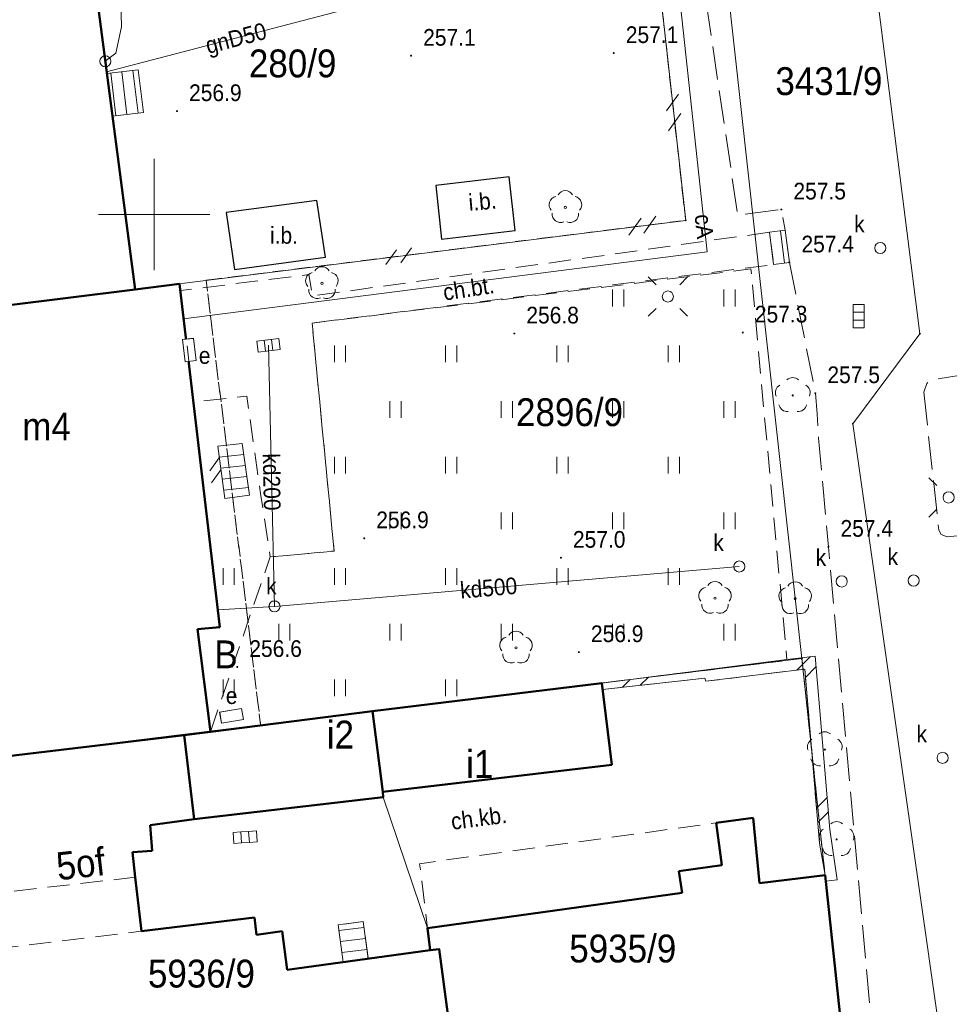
# Model space of a CAD drawing. Header units: metres. Extents: x 6555689 to 6555902, y 5574084 to 5574207.
# Tile 4 of 6: x 6555794 to 6555836, y 5574115 to 5574159. Entities that reach past the tile are written whole.
import ezdxf
from ezdxf.enums import TextEntityAlignment as Align

# ---------------------------------------------------------------- set-up
doc = ezdxf.new("R2010")
doc.units = ezdxf.units.M
for name, pattern in [('1.0_0.5', [1.5, 1, -0.5]), ('219-500', [0]), ('EGBU01', [1, 0.5, -0.5]), ('KTCR', [1.5, 1, -0.5]), ('KTJZ01', [2, 1.5, -0.5]), ('KTPL01', [2, 1.5, -0.5])]:
    doc.linetypes.add(name, pattern=pattern)
doc.layers.get('0').update_dxf_attribs({"color": 2, "linetype": 'CONTINUOUS', "lineweight": 5})
for name, color, linetype in [('203-punkt graniczny', 7, 'CONTINUOUS'), ('210-oznaczenie konturu użytku gruntowego', 7, 'CONTINUOUS'), ('211-numer działki ewidencyjnej', 7, 'CONTINUOUS'), ('218-kontur użytku gruntowego', 7, 'CONTINUOUS'), ('219-działka ewidencyjna', 7, 'CONTINUOUS'), ('312-budynek ewidencyjny', 7, 'CONTINUOUS'), ('312-oznaczenie budynku ewidencyjnego-Atr117', 7, 'CONTINUOUS'), ('348-blok - przejazd przez budynek', 7, 'CONTINUOUS'), ('352-schody', 7, 'CONTINUOUS'), ('Adres nieruchomości (na budynku)', 7, 'CONTINUOUS'), ('chodnik', 7, 'CONTINUOUS'), ('chodnik-Atr17', 7, 'CONTINUOUS'), ('drzewo liściaste', 7, 'CONTINUOUS'), ('komora podziemna', 7, 'CONTINUOUS'), ('kratka ściekowa', 7, 'CONTINUOUS'), ('przewód ciepłowniczy', 7, 'CONTINUOUS'), ('przewód ciepłowniczy-Atr1', 7, 'CONTINUOUS'), ('przewód gazowy', 7, 'CONTINUOUS'), ('przewód gazowy-Atr1', 7, 'CONTINUOUS'), ('przewód telekomunikacyjny podziemny', 7, 'CONTINUOUS'), ('RTPW01_O', 7, 'CONTINUOUS'), ('studnia kanalizacyjna', 7, 'CONTINUOUS'), ('studnia kanalizacyjna-Atr17', 7, 'CONTINUOUS'), ('trawnik', 7, 'CONTINUOUS'), ('ściana oporowa (poligon)', 7, 'CONTINUOUS')]:
    doc.layers.add(name, color=color, linetype=linetype)
for name, color, linetype, lineweight in [('BUIB', 7, 'CONTINUOUS', 20), ('BUIB_O', 7, 'CONTINUOUS', 20), ('KTCR', 7, 'KTCR', 20), ('KTJZ', 7, 'KTJZ01', 20), ('KTOK', 7, 'CONTINUOUS', 20), ('KTPL', 7, 'KTPL01', 20), ('OBOP', 7, 'CONTINUOUS', 13), ('PARSI', 7, 'CONTINUOUS', 20), ('RTPW01', 7, 'CONTINUOUS', 20), ('SUPK', 36, 'CONTINUOUS', 20), ('SUPK_O', 36, 'CONTINUOUS', 20), ('SUSM_E', 7, 'CONTINUOUS', 13), ('SUUS15_K', 36, 'CONTINUOUS', 20), ('SUUS_E', 1, 'CONTINUOUS', 20), ('SUUS_K', 36, 'CONTINUOUS', 20)]:
    doc.layers.add(name, color=color, linetype=linetype, lineweight=lineweight)
doc.styles.add('BUIB', font='Arial.ttf', dxfattribs={"width": 0.9, "height": 0.75})
doc.styles.add('EGBB01', font='Arial.ttf', dxfattribs={"width": 0.9, "height": 1.25})
doc.styles.add('EGBD03', font='Arial.ttf', dxfattribs={"width": 0.9, "height": 1.25})
doc.styles.add('EGBU01', font='Arial.ttf', dxfattribs={"width": 0.9, "height": 1.25})
doc.styles.add('KOMUNIKACJA', font='Arial.ttf', dxfattribs={"width": 0.9, "height": 0.75})
doc.styles.add('NR_ADRESOWY', font='Arial.ttf', dxfattribs={"width": 0.9, "height": 1.25})
doc.styles.add('RTPW', font='Arial.ttf', dxfattribs={"width": 0.9, "height": 0.75})
doc.styles.add('SUBP', font='Arial.ttf', dxfattribs={"width": 0.9, "height": 0.75})
doc.styles.add('SUPX', font='Arial.ttf', dxfattribs={"width": 0.9, "height": 0.75})

# ---------------------------------------------------------------- blocks, each defined once
blk = doc.blocks.new('203')
at = {"linetype": 'Continuous', "lineweight": 0}
h = blk.add_hatch(color=0, dxfattribs=at)
edge = h.paths.add_edge_path()
edge.add_arc((0, 0), 0.045, 0, 360)
blk = doc.blocks.new('US15')
at = {"color": 0, "linetype": 'Continuous', "lineweight": 13}
blk.add_circle((0, 0), 0.25, dxfattribs=at)
blk = doc.blocks.new('US05')
at = {"color": 0, "linetype": 'Continuous', "lineweight": 13}
for p, q in [((-0.525, -0.25), (-0.525, 0.25)), ((-0.525, 0.25), (-0.175, 0.25)), ((-0.175, -0.25), (-0.175, 0.25)), ((-0.175, 0.25), (0.175, 0.25)), ((0.175, -0.25), (0.175, 0.25)), ((0.175, 0.25), (0.525, 0.25)), ((0.525, -0.25), (0.525, 0.25)), ((-0.525, -0.25), (-0.175, -0.25)), ((-0.175, -0.25), (0.175, -0.25)), ((0.175, -0.25), (0.525, -0.25))]:
    blk.add_line(p, q, dxfattribs=at)
blk = doc.blocks.new('TU04')
at = {"color": 0, "linetype": 'Continuous', "lineweight": 13}
for p, q in [((0, 0), (0, 0.75)), ((0.5, 0), (0.5, 0.75))]:
    blk.add_line(p, q, dxfattribs=at)
blk = doc.blocks.new('OP021')
at = {"linetype": 'Continuous', "lineweight": 13}
h = blk.add_hatch(color=0, dxfattribs=at)
edge = h.paths.add_edge_path()
edge.add_arc((0, 0), 0.05, 0, 360)
at = {"color": 0, "linetype": 'Continuous', "lineweight": 13}
for centre, start, end in [((-0.38, 0.124), 121.308, 202.548), ((0, 0.4), 49.272, 130.728), ((0.38, 0.124), 337.452, 58.692), ((-0.235, -0.324), 193.221, 274.871), ((0.235, -0.324), 265.129, 346.779)]:
    blk.add_arc(centre, 0.4, start, end, dxfattribs=at)
blk = doc.blocks.new('OBOP02_01')
at = {"layer": 'OBOP', "color": 0, "lineweight": 18}
blk.add_circle((0, 0), 0.1, dxfattribs=at)
for centre, start, end in [((-0.713, 0.232), 102.14713, 221.85287), ((0, 0.75), 30.14713, 149.85287), ((0.713, 0.232), 318.14713, 77.85287), ((-0.441, -0.607), 174.14713, 293.85287), ((0.441, -0.607), 246.14713, 5.85287)]:
    blk.add_arc(centre, 0.75, start, end, dxfattribs=at)
blk = doc.blocks.new('SUUS18_01')
at = {"color": 0}
blk.add_wipeout([(0.48, -0.98), (0.48, 0.98), (-0.48, 0.98), (-0.48, -0.98)], dxfattribs=at).dxf.layer = 'SUUS_E'
at = {"layer": 'SUUS_E', "color": 0}
blk.add_lwpolyline([(0.5, -1), (0.5, 1), (-0.5, 1), (-0.5, -1)], close=True, dxfattribs=at)
blk = doc.blocks.new('SUSM01')
at = {"layer": 'SUSM_E', "color": 0, "lineweight": 18}
for p, q in [((-1.768, 1.768), (-1.061, 1.061)), ((1.061, 1.061), (1.768, 1.768)), ((-1.768, -1.768), (-1.061, -1.061)), ((1.061, -1.061), (1.768, -1.768))]:
    blk.add_line(p, q, dxfattribs=at)
blk.add_circle((0, 0), 0.5, dxfattribs=at)
blk = doc.blocks.new('SUUS15_05')
at = {"color": 0}
blk.add_wipeout([(0.48, 0), (0.457, 0.148), (0.388, 0.282), (0.282, 0.388), (0.148, 0.457), (0, 0.48), (-0.148, 0.457), (-0.282, 0.388), (-0.388, 0.282), (-0.457, 0.148), (-0.48, 0), (-0.457, -0.148), (-0.388, -0.282), (-0.282, -0.388), (-0.148, -0.457), (0, -0.48), (0.148, -0.457), (0.282, -0.388), (0.388, -0.282), (0.457, -0.148)], dxfattribs=at).dxf.layer = 'SUUS15_K'
at = {"layer": 'SUUS15_K', "color": 0, "lineweight": 18}
blk.add_circle((0, 0), 0.5, dxfattribs=at)
blk = doc.blocks.new('RTPW01')
at = {"layer": 'RTPW01', "color": 0, "const_width": 0.09}
blk.add_lwpolyline([(-0.045, 0, 1), (0.045, 0, 1)], format="xyb", close=True, dxfattribs=at)
at = {"layer": 'RTPW01_O', "color": 0, "style": 'RTPW', "width": 0.9}
for tag, p in [('RZG', (1.082, 0.901)), ('RZD', (1.076, -1.2))]:
    blk.add_attdef(tag, p, '', height=1.5, dxfattribs=at)
blk = doc.blocks.new('mzsk01')
at = {"layer": 'PARSI', "color": 0}
for p, q in [((0, -5), (0, 5)), ((5, 0), (-5, 0))]:
    blk.add_line(p, q, dxfattribs=at)
blk = doc.blocks.new('SUUS05')
at = {"color": 0}
blk.add_wipeout([(0.49, -0.99), (-0.49, -0.99), (-0.49, 0.99), (0.49, 0.99)], dxfattribs=at).translate(0, 0, 0.5).dxf.layer = 'SUUS_K'
at = {"layer": 'SUUS_K', "color": 0}
blk.add_lwpolyline([(0.5, -1), (-0.5, -1), (-0.5, 1), (0.5, 1)], close=True, dxfattribs=at)
for points in [[(-0.5, 0.33), (0.5, 0.33)], [(-0.5, -0.33), (0.5, -0.33)]]:
    blk.add_lwpolyline(points, dxfattribs=at)

msp = doc.modelspace()

# ---------------------------------------------------------------- linework, layer by layer
at = {"color": 7, "linetype": 'Continuous', "lineweight": 18, "flags": 128}
for points in [[(6555823.017, 5574154.65), (6555823.558, 5574155.405)], [(6555823.017, 5574154.65), (6555823.558, 5574155.405)], [(6555823.109, 5574153.764), (6555823.661, 5574154.535)], [(6555823.109, 5574153.764), (6555823.661, 5574154.535)], [(6555821.331, 5574149.078), (6555821.874, 5574149.836)], [(6555821.331, 5574149.078), (6555821.874, 5574149.836)], [(6555821.997, 5574149.159), (6555822.544, 5574149.923)], [(6555821.997, 5574149.159), (6555822.544, 5574149.923)], [(6555810.416, 5574147.754), (6555810.888, 5574148.413)], [(6555810.416, 5574147.754), (6555810.888, 5574148.413)], [(6555811.082, 5574147.835), (6555811.558, 5574148.5)], [(6555811.082, 5574147.835), (6555811.558, 5574148.5)], [(6555802.506, 5574138.492), (6555802.928, 5574139.081)], [(6555802.583, 5574137.953), (6555803.004, 5574138.542)]]:
    msp.add_lwpolyline(points, dxfattribs=at)
at = {"layer": '218-kontur użytku gruntowego', "color": 96, "linetype": 'EGBU01', "lineweight": 18, "flags": 128}
for points in [[(6555823.88, 5574149.74), (6555822.42, 5574162.86)], [(6555822.42, 5574162.86), (6555823.88, 5574149.74)], [(6555802.34, 5574147.05), (6555823.88, 5574149.74)], [(6555823.88, 5574149.74), (6555802.34, 5574147.05)], [(6555804.79, 5574127.09), (6555802.34, 5574147.05)], [(6555802.34, 5574147.05), (6555804.79, 5574127.09)], [(6555829.1, 5574130.07), (6555809.82, 5574127.71)], [(6555809.82, 5574127.71), (6555829.1, 5574130.07)], [(6555831.46, 5574107.99), (6555829.1, 5574130.07)], [(6555829.1, 5574130.07), (6555831.46, 5574107.99)], [(6555809.82, 5574127.71), (6555804.79, 5574127.09)], [(6555804.79, 5574127.09), (6555809.82, 5574127.71)]]:
    msp.add_lwpolyline(points, dxfattribs=at)
at = {"layer": '219-działka ewidencyjna', "color": 7, "linetype": '219-500', "lineweight": 18, "flags": 128}
for points in [[(6555829.1, 5574130.07), (6555825.46, 5574162.99)], [(6555834.4, 5574144.65), (6555832.04, 5574163.27)], [(6555823.88, 5574149.74), (6555822.42, 5574162.86)], [(6555823.88, 5574149.74), (6555787.34, 5574145.17)], [(6555834.4, 5574144.65), (6555831.39, 5574140.61)], [(6555831.39, 5574140.61), (6555835.94, 5574108.73)], [(6555829.1, 5574130.07), (6555809.82, 5574127.71)], [(6555829.1, 5574130.07), (6555831.46, 5574107.99)], [(6555789.92, 5574125.27), (6555809.82, 5574127.71)], [(6555809.82, 5574127.71), (6555810.29, 5574123.84)], [(6555812.28, 5574117.96), (6555810.29, 5574123.84)], [(6555812.41, 5574116.97), (6555812.28, 5574117.96)], [(6555812.81, 5574117.02), (6555812.41, 5574116.97)], [(6555814.33, 5574105.54), (6555812.81, 5574117.02)]]:
    msp.add_lwpolyline(points, dxfattribs=at)
at = {"layer": '312-budynek ewidencyjny', "color": 7, "linetype": 'Continuous', "lineweight": 50, "flags": 128}
for points in [[(6555796.92, 5574163.71), (6555799.15, 5574146.64)], [(6555799.15, 5574146.64), (6555787.34, 5574145.17)], [(6555787.34, 5574145.17), (6555799.15, 5574146.64)], [(6555799.15, 5574146.64), (6555801.14, 5574146.89)], [(6555801.14, 5574146.89), (6555802.95, 5574131.48)], [(6555802.95, 5574131.48), (6555801.95, 5574131.39)], [(6555801.95, 5574131.39), (6555802.53, 5574126.78)], [(6555809.82, 5574127.71), (6555820.11, 5574128.97)], [(6555820.11, 5574128.97), (6555820.56, 5574125.3)], [(6555802.53, 5574126.78), (6555809.82, 5574127.71)], [(6555809.82, 5574127.71), (6555810.28, 5574124.09)], [(6555810.28, 5574124.09), (6555809.82, 5574127.71)], [(6555801.36, 5574126.63), (6555802.53, 5574126.78)], [(6555802.53, 5574126.78), (6555801.36, 5574126.63)], [(6555801.36, 5574126.63), (6555789.92, 5574125.27)], [(6555789.92, 5574125.27), (6555801.36, 5574126.63)], [(6555801.8, 5574122.86), (6555801.36, 5574126.63)], [(6555801.36, 5574126.63), (6555801.8, 5574122.86)], [(6555820.56, 5574125.3), (6555810.28, 5574124.09)], [(6555810.28, 5574124.09), (6555810.29, 5574123.84)], [(6555810.29, 5574123.84), (6555801.8, 5574122.86)], [(6555801.8, 5574122.86), (6555799.82, 5574122.59)], [(6555825.25, 5574122.69), (6555826.91, 5574122.92)], [(6555826.91, 5574122.92), (6555827.2, 5574119.99)], [(6555799.82, 5574122.59), (6555799.91, 5574121.44)], [(6555825.51, 5574120.79), (6555825.25, 5574122.69)], [(6555799.91, 5574121.44), (6555799.03, 5574121.37)], [(6555799.03, 5574121.37), (6555799.16, 5574120.25)], [(6555823.58, 5574120.52), (6555825.51, 5574120.79)], [(6555823.72, 5574119.55), (6555823.58, 5574120.52)], [(6555799.16, 5574120.25), (6555799.44, 5574117.83)], [(6555827.2, 5574119.99), (6555830.14, 5574120.35)], [(6555830.14, 5574120.35), (6555831.46, 5574107.99)], [(6555812.28, 5574117.96), (6555823.72, 5574119.55)], [(6555799.44, 5574117.83), (6555804.51, 5574118.44)], [(6555804.51, 5574118.44), (6555804.6, 5574117.67)], [(6555812.41, 5574116.97), (6555812.28, 5574117.96)], [(6555804.6, 5574117.67), (6555805.75, 5574117.83)], [(6555805.75, 5574117.83), (6555805.98, 5574116.09)], [(6555805.98, 5574116.09), (6555812.41, 5574116.97)], [(6555812.81, 5574117.02), (6555812.41, 5574116.97)], [(6555812.41, 5574116.97), (6555812.81, 5574117.02)], [(6555814.33, 5574105.54), (6555812.81, 5574117.02)], [(6555812.81, 5574117.02), (6555814.33, 5574105.54)]]:
    msp.add_lwpolyline(points, dxfattribs=at)
at = {"layer": '348-blok - przejazd przez budynek', "color": 7, "linetype": '1.0_0.5', "lineweight": 18, "flags": 128}
msp.add_lwpolyline([(6555790.74, 5574119.29), (6555799.16, 5574120.25), (6555799.44, 5574117.83), (6555791.08, 5574116.82)], close=True, dxfattribs=at)
at = {"layer": '352-schody', "color": 7, "linetype": 'Continuous', "lineweight": 18, "flags": 128}
for points in [[(6555797.88, 5574156.33), (6555799.29, 5574156.5), (6555799.53, 5574154.58), (6555798.13, 5574154.41)], [(6555797.88, 5574156.33), (6555799.29, 5574156.5), (6555799.53, 5574154.58), (6555798.13, 5574154.41)], [(6555808.5, 5574116.44), (6555808.27, 5574118.11), (6555809.39, 5574118.26), (6555809.62, 5574116.59)], [(6555808.5, 5574116.44), (6555808.27, 5574118.11), (6555809.39, 5574118.26), (6555809.62, 5574116.59)]]:
    msp.add_lwpolyline(points, close=True, dxfattribs=at)
for points in [[(6555798.056, 5574156.351), (6555798.289, 5574154.429)], [(6555798.552, 5574156.411), (6555798.785, 5574154.49)], [(6555799.049, 5574156.471), (6555799.282, 5574154.55)], [(6555808.305, 5574117.859), (6555809.426, 5574117.998)], [(6555808.373, 5574117.364), (6555809.494, 5574117.502)], [(6555808.441, 5574116.868), (6555809.563, 5574117.007)]]:
    msp.add_lwpolyline(points, dxfattribs=at)
at = {"layer": 'BUIB', "lineweight": 25, "flags": 128}
for points in [[(6555812.659, 5574151.31), (6555812.908, 5574148.9), (6555816.216, 5574149.286), (6555815.945, 5574151.696)], [(6555807.308, 5574150.637), (6555803.236, 5574150.092), (6555803.608, 5574147.535), (6555807.702, 5574148.08)]]:
    msp.add_lwpolyline(points, close=True, dxfattribs=at)
at = {"layer": 'chodnik', "color": 7, "linetype": '1.0_0.5', "lineweight": 18, "flags": 128}
msp.add_lwpolyline([(6555805.98, 5574116.09), (6555808.5, 5574116.44), (6555808.27, 5574118.11), (6555809.39, 5574118.26), (6555809.62, 5574116.59), (6555812.41, 5574116.97), (6555812.28, 5574117.96), (6555811.93, 5574120.86), (6555825.25, 5574122.69), (6555826.91, 5574122.92), (6555827.2, 5574119.99), (6555830.14, 5574120.35), (6555829.89, 5574121.78), (6555829.23, 5574129.59), (6555824.79, 5574129.05), (6555824.74, 5574129.19), (6555820.15, 5574128.68), (6555820.56, 5574125.3), (6555810.28, 5574124.09), (6555810.29, 5574123.84), (6555801.8, 5574122.86), (6555799.82, 5574122.59), (6555799.91, 5574121.44), (6555799.03, 5574121.37), (6555799.16, 5574120.25), (6555799.44, 5574117.83), (6555804.51, 5574118.44), (6555804.6, 5574117.67), (6555805.75, 5574117.83)], close=True, dxfattribs=at)
at = {"layer": 'KTOK'}
for p, q in [((6555828.141, 5574149.269), (6555828.322, 5574147.821)), ((6555804.033, 5574139.226), (6555802.932, 5574139.108)), ((6555804.103, 5574138.73), (6555802.999, 5574138.612)), ((6555804.173, 5574138.235), (6555803.065, 5574138.116)), ((6555804.243, 5574137.74), (6555803.132, 5574137.62))]:
    msp.add_line(p, q, dxfattribs=at)
at = {"layer": 'KTOK', "lineweight": 18, "flags": 128}
for points in [[(6555828.354, 5574149.297), (6555827.643, 5574149.204), (6555827.829, 5574147.757), (6555828.54, 5574147.85)], [(6555802.865, 5574139.603), (6555803.181, 5574137.253), (6555804.29, 5574137.41), (6555803.963, 5574139.721)]]:
    msp.add_lwpolyline(points, close=True, dxfattribs=at)
at = {"layer": 'KTPL', "lineweight": 18, "flags": 128}
for points in [[(6555836.14, 5574109.04), (6555836.14, 5574109.04), (6555836.265, 5574109.936), (6555857.592, 5574111.975), (6555856.103, 5574129.092), (6555855.469, 5574129.104), (6555855.246, 5574129.223), (6555855.123, 5574129.495), (6555854.857, 5574131.358), (6555854.932, 5574131.615), (6555855.196, 5574131.811), (6555855.724, 5574131.815), (6555855.176, 5574139.626), (6555855.361, 5574140.003), (6555855.595, 5574140.01), (6555860.34, 5574140.637), (6555859.28, 5574150.4), (6555851.43, 5574149.35), (6555851.66, 5574147.66), (6555848.77, 5574147.25), (6555845.28, 5574146.82), (6555845.4, 5574145.81), (6555842.83, 5574145.51), (6555842.52, 5574148.07), (6555841.68, 5574147.97), (6555839.47, 5574163.01), (6555839.14, 5574163.288), (6555824.547, 5574161.261), (6555826.218, 5574149.97), (6555828.179, 5574150.227), (6555828.354, 5574149.297), (6555828.54, 5574147.85), (6555829.706, 5574141.982), (6555829.783, 5574141.047), (6555829.844, 5574139.962), (6555830.294, 5574135.086), (6555830.294, 5574135.086), (6555832.69, 5574108.57)], [(6555834.577, 5574142.032), (6555835.249, 5574135.83), (6555835.353, 5574135.635), (6555835.628, 5574135.53), (6555844.818, 5574136.404), (6555845.096, 5574136.576), (6555845.249, 5574136.864), (6555845.106, 5574137.79), (6555845.003, 5574138.198), (6555844.722, 5574138.476), (6555839.124, 5574142.867), (6555838.823, 5574143.034), (6555838.396, 5574143.125), (6555834.985, 5574142.594), (6555834.706, 5574142.422)]]:
    msp.add_lwpolyline(points, close=True, dxfattribs=at)
at = {"layer": 'przewód ciepłowniczy', "color": 212, "linetype": 'Continuous', "lineweight": 18, "flags": 128}
msp.add_lwpolyline([(6555801.33, 5574145.32), (6555824.84, 5574148.32), (6555822.04, 5574174.19)], dxfattribs=at)
at = {"layer": 'przewód gazowy', "color": 52, "linetype": 'Continuous', "lineweight": 18, "flags": 128}
msp.add_lwpolyline([(6555797.87, 5574156.41), (6555809.46, 5574159.43)], dxfattribs=at)
at = {"layer": 'przewód telekomunikacyjny podziemny', "color": 30, "linetype": 'Continuous', "lineweight": 18, "flags": 128}
msp.add_lwpolyline([(6555797.81, 5574156.88), (6555798.28, 5574157.24), (6555798.54, 5574158.42), (6555798.43, 5574162.47), (6555797.61, 5574164.46)], dxfattribs=at)
at = {"layer": 'trawnik', "color": 7, "linetype": '1.0_0.5', "lineweight": 18, "flags": 128}
msp.add_lwpolyline([(6555802.53, 5574126.78), (6555809.82, 5574127.71), (6555820.11, 5574128.97), (6555828.43, 5574130.02), (6555826.81, 5574147.56), (6555826.03, 5574147.46), (6555807.1, 5574145.13), (6555808.091, 5574134.893), (6555805.218, 5574134.631)], close=True, dxfattribs=at)
at = {"layer": 'ściana oporowa (poligon)', "color": 7, "linetype": 'Continuous', "lineweight": 18, "flags": 128}
msp.add_lwpolyline([(6555828.95, 5574130.09), (6555828.43, 5574130.02), (6555820.11, 5574128.97), (6555820.15, 5574128.68), (6555824.74, 5574129.19), (6555824.79, 5574129.05), (6555829.23, 5574129.59), (6555829.89, 5574121.78), (6555830.14, 5574120.35), (6555830.17, 5574120.07), (6555830.69, 5574120.13), (6555830.36, 5574122.4), (6555829.9, 5574127.72), (6555829.69, 5574130.18)], close=True, dxfattribs=at)
msp.add_lwpolyline([(6555828.95, 5574130.09), (6555828.43, 5574130.02), (6555820.11, 5574128.97), (6555820.15, 5574128.68), (6555824.74, 5574129.19), (6555824.79, 5574129.05), (6555829.23, 5574129.59), (6555829.89, 5574121.78), (6555830.14, 5574120.35), (6555830.17, 5574120.07), (6555830.69, 5574120.13), (6555830.36, 5574122.4), (6555829.9, 5574127.72), (6555829.69, 5574130.18)], close=True, dxfattribs=at)
for points in [[(6555828.88, 5574129.547), (6555829.488, 5574130.155)], [(6555829.261, 5574129.221), (6555829.732, 5574129.692)], [(6555821.041, 5574128.779), (6555821.394, 5574129.132)], [(6555821.836, 5574128.867), (6555822.203, 5574129.234)], [(6555829.757, 5574123.353), (6555830.236, 5574123.832)], [(6555829.812, 5574122.701), (6555830.292, 5574123.181)]]:
    msp.add_lwpolyline(points, dxfattribs=at)

# ---------------------------------------------------------------- block references
at = {"layer": '203-punkt graniczny', "color": 7, "linetype": 'Continuous', "lineweight": 18}
for p in [(6555823.88, 5574149.74), (6555834.4, 5574144.65), (6555831.39, 5574140.61), (6555829.1, 5574130.07), (6555809.82, 5574127.71), (6555810.29, 5574123.84), (6555812.28, 5574117.96), (6555812.41, 5574116.97), (6555812.81, 5574117.02)]:
    msp.add_blockref('203', p, dxfattribs=at)
at = {"layer": 'drzewo liściaste', "color": 94, "linetype": 'Continuous', "lineweight": 18}
for p in [(6555828.69, 5574141.88), (6555830.13, 5574125.98), (6555830.66, 5574121.95)]:
    msp.add_blockref('OP021', p, dxfattribs=at)
at = {"layer": 'komora podziemna', "color": 7, "linetype": 'Continuous', "lineweight": 18, "rotation": 279.6489999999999}
msp.add_blockref('US15', (6555797.81, 5574156.88), dxfattribs=at)
at = {"layer": 'kratka ściekowa', "color": 36, "linetype": 'Continuous', "lineweight": 18}
for p, rotation in [((6555831.65, 5574145.44), 270), ((6555804.09, 5574122.05), 3.999)]:
    msp.add_blockref('US05', p, dxfattribs=dict(at, rotation=rotation))
at = {"layer": 'OBOP', "color": 96, "lineweight": 18, "xscale": 0.5, "yscale": 0.5, "zscale": 0.5}
for p in [(6555818.479, 5574150.324, 257.441), (6555807.54, 5574146.91, 257.392), (6555825.2, 5574132.78, 257.046), (6555828.8, 5574132.76, 257.202), (6555816.26, 5574130.55, 256.98)]:
    msp.add_blockref('OBOP02_01', p, dxfattribs=at)
at = {"layer": 'PARSI', "xscale": 0.5, "yscale": 0.5, "zscale": 0.5, "rotation": 1.16962990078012e-09}
msp.add_blockref('mzsk01', (6555800, 5574150), dxfattribs=at)
msp.add_blockref('mzsk01', (6555800, 5574150), dxfattribs=at)
at = {"layer": 'RTPW01', "linetype": 'Continuous', "xscale": 0.5, "yscale": 0.5, "zscale": 0.5}
for p, values in [((6555811.548, 5574157.129, 257.084), {'RZG': '257.1'}), ((6555820.65, 5574157.249, 257.064), {'RZG': '257.1'}), ((6555801.033, 5574154.644, 256.892), {'RZG': '256.9'}), ((6555828.179, 5574150.227, 257.527), {'RZG': '257.5'}), ((6555828.54, 5574147.85, 257.411), {'RZG': '257.4'}), ((6555816.183, 5574144.661, 256.829), {'RZG': '256.8'}), ((6555826.447, 5574144.704, 257.282), {'RZG': '257.3'}), ((6555829.706, 5574141.982, 257.483), {'RZG': '257.5'}), ((6555809.441, 5574135.468, 256.876), {'RZG': '256.9'}), ((6555830.294, 5574135.086, 257.415), {'RZG': '257.4'}), ((6555818.275, 5574134.592, 256.992), {'RZG': '257.0'}), ((6555819.083, 5574130.356, 256.87), {'RZG': '256.9'}), ((6555803.74, 5574129.69, 256.637), {'RZG': '256.6'})]:
    msp.add_blockref('RTPW01', p, dxfattribs=at).add_auto_attribs(values)
at = {"layer": 'studnia kanalizacyjna', "color": 36, "linetype": 'Continuous', "lineweight": 18}
for p in [(6555832.62, 5574148.5), (6555826.29, 5574134.2), (6555830.89, 5574133.53), (6555834.12, 5574133.57), (6555835.42, 5574125.61)]:
    msp.add_blockref('US15', p, dxfattribs=at)
at = {"layer": 'trawnik', "color": 7, "linetype": 'Continuous', "lineweight": 18}
for p in [(6555820.599, 5574145.879), (6555825.599, 5574145.879), (6555808.099, 5574143.379), (6555813.099, 5574143.379), (6555818.099, 5574143.379), (6555823.099, 5574143.379), (6555810.599, 5574140.879), (6555815.599, 5574140.879), (6555820.599, 5574140.879), (6555825.599, 5574140.879), (6555808.099, 5574138.379), (6555813.099, 5574138.379), (6555818.099, 5574138.379), (6555823.099, 5574138.379), (6555810.599, 5574135.879), (6555815.599, 5574135.879), (6555820.599, 5574135.879), (6555825.599, 5574135.879), (6555803.099, 5574133.379), (6555808.099, 5574133.379), (6555813.099, 5574133.379), (6555818.099, 5574133.379), (6555823.099, 5574133.379), (6555805.599, 5574130.879), (6555810.599, 5574130.879), (6555815.599, 5574130.879), (6555820.599, 5574130.879), (6555825.599, 5574130.879), (6555803.099, 5574128.379), (6555808.099, 5574128.379), (6555813.099, 5574128.379)]:
    msp.add_blockref('TU04', p, dxfattribs=at)

# ---------------------------------------------------------------- texts
at = {"layer": '210-oznaczenie konturu użytku gruntowego', "color": 96, "linetype": 'Continuous', "lineweight": 18, "style": 'EGBU01', "width": 0.9}
msp.add_text('B', height=1.25, dxfattribs=at).set_placement((6555802.71, 5574129.63))
at = {"layer": '211-numer działki ewidencyjnej', "color": 7, "linetype": 'Continuous', "lineweight": 18, "style": 'EGBD03', "width": 0.9}
for s, p in [('280/9', (6555804.26, 5574157.41)), ('2896/9', (6555816.26, 5574141.753))]:
    msp.add_text(s, height=1.25, dxfattribs=at).set_placement(p, align=Align.TOP_LEFT)
for s, p in [('3431/9', (6555830.312, 5574155.364)), ('5935/9', (6555821.055, 5574116.426)), ('5936/9', (6555802.13, 5574115.3))]:
    msp.add_text(s, height=1.25, dxfattribs=at).set_placement(p, align=Align.CENTER)
at = {"layer": '312-oznaczenie budynku ewidencyjnego-Atr117', "color": 7, "style": 'EGBB01', "width": 0.9}
for s, p in [('m4', (6555794.08, 5574139.86)), ('i2', (6555807.76, 5574126.03)), ('i1', (6555814.02, 5574124.71))]:
    msp.add_text(s, height=1.25, dxfattribs=at).set_placement(p)
at = {"layer": 'Adres nieruchomości (na budynku)', "color": 7, "linetype": 'Continuous', "lineweight": 25, "style": 'NR_ADRESOWY', "width": 0.9}
msp.add_text('5of', height=1.25, rotation=6.503, dxfattribs=at).set_placement((6555795.69, 5574120.11))
at = {"layer": 'BUIB_O', "char_height": 0.75, "attachment_point": 5, "style": 'BUIB'}
for insert, rotation in [((6555814.753, 5574150.587), 5.0694), ((6555805.837, 5574149.061), 359.6726)]:
    msp.add_mtext('i.b.', dxfattribs=dict(at, insert=insert, rotation=rotation))
at = {"layer": 'chodnik-Atr17', "color": 7, "style": 'KOMUNIKACJA', "width": 0.9}
msp.add_text('ch.kb.', height=0.75, rotation=7.265, dxfattribs=at).set_placement((6555814.59, 5574122.91), align=Align.MIDDLE_CENTER)
at = {"layer": 'KTJZ', "insert": (6555814.129, 5574146.674), "char_height": 0.75, "attachment_point": 5, "rotation": 8.6641, "style": 'KOMUNIKACJA'}
msp.add_mtext('ch.bt.', dxfattribs=at)
at = {"layer": 'przewód ciepłowniczy-Atr1', "color": 212, "style": 'SUPX', "width": 0.9}
msp.add_text('cA', height=0.75, rotation=276.183, dxfattribs=at).set_placement((6555824.71, 5574149.47), align=Align.MIDDLE_CENTER)
at = {"layer": 'przewód gazowy-Atr1', "color": 52, "style": 'SUPX', "width": 0.9}
msp.add_text('gnD50', height=0.75, rotation=14.616, dxfattribs=at).set_placement((6555803.68, 5574157.92), align=Align.MIDDLE_CENTER)
at = {"layer": 'studnia kanalizacyjna-Atr17', "color": 36, "style": 'SUPX', "width": 0.9}
for p in [(6555831.92, 5574149.2), (6555825.59, 5574134.9), (6555833.42, 5574134.27), (6555830.19, 5574134.23), (6555834.72, 5574126.31)]:
    msp.add_text('k', height=0.75, dxfattribs=at).set_placement(p, align=Align.RIGHT)
at = {"layer": 'SUPK_O', "char_height": 0.75, "attachment_point": 5, "style": 'SUPX'}
for s, insert, rotation in [('kd200', (6555805.281, 5574137.996, 0.5), 271.3197), ('kd500', (6555815.029, 5574133.235, 0.5), 4.8999)]:
    msp.add_mtext(s, dxfattribs=dict(at, insert=insert, rotation=rotation))
at = {"layer": 'SUUS_E', "color": 18, "char_height": 0.75, "attachment_point": 5, "style": 'SUBP'}
for insert in [(6555802.274, 5574143.669), (6555803.488, 5574128.397)]:
    msp.add_mtext('e', dxfattribs=dict(at, insert=insert))
at = {"layer": 'SUUS_K', "insert": (6555805.271, 5574133.32), "char_height": 0.75, "attachment_point": 5, "style": 'SUBP'}
msp.add_mtext('k', dxfattribs=at)

# ---------------------------------------------------------------- next in the draw order: block references
at = {"layer": 'SUSM_E', "lineweight": 18, "xscale": 0.5, "yscale": 0.5, "zscale": 0.5}
for p in [(6555823.08, 5574146.32, 257.036), (6555835.69, 5574137.3, 257.338)]:
    msp.add_blockref('SUSM01', p, dxfattribs=at)
at = {"layer": 'SUUS_E', "color": 18, "lineweight": 18, "xscale": 0.4999999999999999, "zscale": 0.5}
for p, yscale, rotation in [((6555801.58, 5574143.92, 257.766), 0.4999999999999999, 186.8452506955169), ((6555803.48, 5574127.5, 257.545), 0.5, 279.8048268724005)]:
    msp.add_blockref('SUUS18_01', p, dxfattribs=dict(at, yscale=yscale, rotation=rotation))
at = {"layer": 'SUUS_K', "lineweight": 18, "xscale": 0.5, "yscale": 0.5, "zscale": 0.5}
msp.add_blockref('SUUS15_05', (6555805.41, 5574132.41, 256.547), dxfattribs=at)

# ---------------------------------------------------------------- next in the draw order: linework, layer by layer
at = {"layer": 'KTCR', "lineweight": 18, "flags": 128}
msp.add_lwpolyline([(6555827.643, 5574149.204), (6555807.114, 5574146.343), (6555807.114, 5574146.343), (6555806.948, 5574147.304), (6555801.201, 5574146.593), (6555801.78, 5574141.587), (6555804.167, 5574141.85), (6555804.785, 5574137.48), (6555805.218, 5574134.631), (6555808.091, 5574134.893), (6555807.1, 5574145.13), (6555827.829, 5574147.757)], close=True, dxfattribs=at)
at = {"layer": 'SUPK', "lineweight": 18}
msp.add_lwpolyline([(6555826.29, 5574134.2), (6555805.41, 5574132.41), (6555802.859, 5574132.252)], dxfattribs=at)

# ---------------------------------------------------------------- next in the draw order: block references
at = {"layer": 'SUUS_K', "color": 18, "lineweight": 18, "xscale": 0.4999999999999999, "yscale": 0.4999999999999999, "zscale": 0.5, "rotation": 96.70026965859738}
msp.add_blockref('SUUS05', (6555805.14, 5574144.13, 256.54), dxfattribs=at)

# ---------------------------------------------------------------- next in the draw order: linework, layer by layer
at = {"layer": 'SUPK', "lineweight": 18, "flags": 128}
msp.add_lwpolyline([(6555805.14, 5574144.13), (6555805.41, 5574132.41)], dxfattribs=at)

doc.saveas('drawing.dxf')
